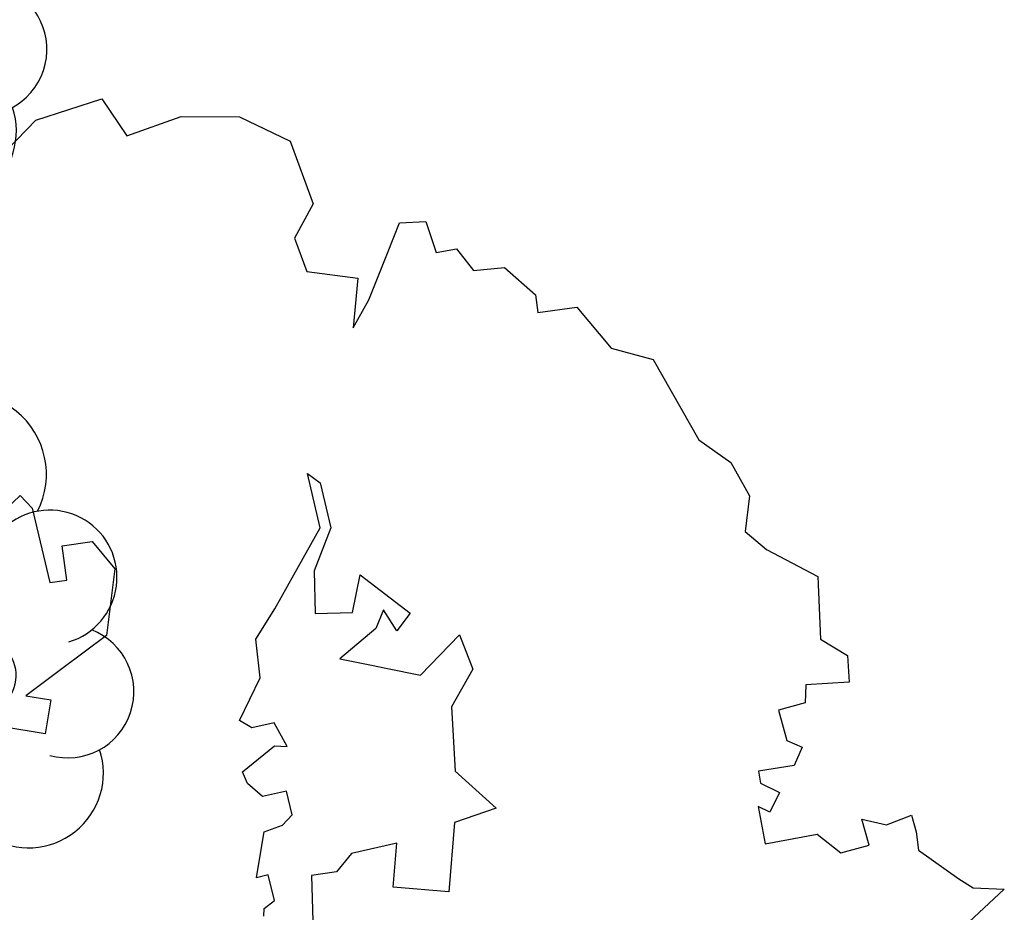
# Model space of a CAD drawing. Header units: feet. Extents: x 1377751 to 1381179, y 448542 to 452320.
# Tile 21 of 135: x 1377957 to 1377967, y 448943 to 448953. Entities that reach past the tile are written whole.
import ezdxf

# ---------------------------------------------------------------- set-up
doc = ezdxf.new("R2010")
doc.units = ezdxf.units.FT
doc.header["$MEASUREMENT"] = 0
for name, color, linetype in [('MA- HONEY LOCUST TREE', 3, 'Continuous'), ('TREE', 3, 'Continuous'), ('VG_P_Cells', 3, 'Continuous')]:
    doc.layers.add(name, color=color, linetype=linetype)

# ---------------------------------------------------------------- blocks, each defined once
blk = doc.blocks.new('HONEY LOCUST')
at = {"layer": 'MA- HONEY LOCUST TREE'}
for p, q in [((-1.543219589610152, 12.08829465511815, 17.4962923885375), (-1.484759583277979, 12.41983785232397, 17.4962923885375)), ((-1.484759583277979, 12.41983785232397, 17.4962923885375), (-1.180953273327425, 11.994430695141, 17.4962923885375)), ((-1.660649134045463, 11.94834757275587, 17.4962923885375), (-1.543219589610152, 12.08829465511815, 17.4962923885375)), ((-2.024011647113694, 11.5585081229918, 17.4962923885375), (-1.660649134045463, 11.94834757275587, 17.4962923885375)), ((-2.408186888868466, 11.53116155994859, 17.4962923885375), (-2.225874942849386, 11.5585081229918, 17.4962923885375)), ((-2.343491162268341, 11.25113757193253, 17.4962923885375), (-2.408186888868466, 11.53116155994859, 17.4962923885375)), ((-2.225874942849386, 11.5585081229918, 17.4962923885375), (-2.024011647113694, 11.5585081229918, 17.4962923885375)), ((-2.436181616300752, 10.99613520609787, 17.4962923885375), (-2.343491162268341, 11.25113757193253, 17.4962923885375)), ((-4.424899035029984, 10.80768947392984, 17.4962923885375), (-4.211260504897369, 11.07444221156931, 17.4962923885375)), ((-4.211260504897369, 11.07444221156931, 17.4962923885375), (-3.922842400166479, 11.05310176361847, 17.4962923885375)), ((-3.922842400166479, 11.05310176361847, 17.4962923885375), (-3.957390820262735, 10.58617677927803, 17.4962923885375)), ((-2.149411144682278, 11.0357358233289, 17.4962923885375), (-2.436181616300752, 10.99613520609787, 17.4962923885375)), ((-2.106280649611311, 10.72340357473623, 17.4962923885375), (-2.149411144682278, 11.0357358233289, 17.4962923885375)), ((-5.461055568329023, 10.35954865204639, 17.4962923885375), (-5.097865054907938, 10.87171081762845, 17.4962923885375)), ((-5.097865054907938, 10.87171081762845, 17.4962923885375), (-4.424899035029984, 10.80768947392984, 17.4962923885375)), ((-2.340814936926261, 10.49512104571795, 17.4962923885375), (-2.106280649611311, 10.72340357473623, 17.4962923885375)), ((-3.957390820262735, 10.58617677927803, 17.4962923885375), (-3.764209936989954, 10.55253119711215, 17.4962923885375)), ((-3.764209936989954, 10.55253119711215, 17.4962923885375), (-3.723924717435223, 10.25745615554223, 17.4962923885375)), ((-3.388091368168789, 10.30330591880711, 17.4962923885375), (-3.294246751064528, 10.45864238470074, 17.4962923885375)), ((-3.294246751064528, 10.45864238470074, 17.4962923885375), (-3.110056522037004, 10.34736611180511, 17.4962923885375)), ((-2.311146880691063, 9.926415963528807, 17.4962923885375), (-2.340814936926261, 10.49512104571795, 17.4962923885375)), ((-5.685372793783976, 10.15681725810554, 17.4962923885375), (-5.461055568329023, 10.35954865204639, 17.4962923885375)), ((-3.110056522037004, 10.34736611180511, 17.4962923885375), (-3.098245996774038, 9.958724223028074, 17.4962923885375)), ((-6.443797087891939, 10.10346900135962, 17.4962923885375), (-6.059249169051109, 10.25284927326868, 17.4962923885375)), ((-6.059249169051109, 10.25284927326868, 17.4962923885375), (-5.685372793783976, 10.15681725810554, 17.4962923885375)), ((-3.723924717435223, 10.25745615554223, 17.4962923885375), (-3.388091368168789, 10.30330591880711, 17.4962923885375)), ((-6.730738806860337, 9.790304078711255, 17.4962923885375), (-6.443797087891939, 10.10346900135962, 17.4962923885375)), ((-2.967019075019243, 9.96271210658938, 17.4962923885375), (-2.839470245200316, 10.15258808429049, 17.4962923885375)), ((-2.839470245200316, 10.15258808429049, 17.4962923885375), (-2.643662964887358, 10.02105491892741, 17.4962923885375)), ((-2.643662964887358, 10.02105491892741, 17.4962923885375), (-2.721620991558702, 9.905002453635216, 17.4962923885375)), ((-3.098245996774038, 9.958724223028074, 17.4962923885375), (-2.967019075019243, 9.96271210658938, 17.4962923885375)), ((-2.721620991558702, 9.905002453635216, 17.4962923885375), (-2.311146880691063, 9.926415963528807, 17.4962923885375)), ((-7.656610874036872, 9.418245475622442, 17.4962923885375), (-6.730738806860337, 9.790304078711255, 17.4962923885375)), ((-7.83752526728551, 8.982405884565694, 17.4962923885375), (-7.656610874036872, 9.418245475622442, 17.4962923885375)), ((-8.325713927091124, 8.67470340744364, 17.4962923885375), (-7.83752526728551, 8.982405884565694, 17.4962923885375)), ((-8.325713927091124, 8.25028659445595, 17.4962923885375), (-8.325713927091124, 8.67470340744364, 17.4962923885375)), ((-8.85202339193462, 7.958361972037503, 17.4962923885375), (-8.518245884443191, 8.25028659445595, 17.4962923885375)), ((-8.518245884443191, 8.25028659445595, 17.4962923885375), (-8.325713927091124, 8.25028659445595, 17.4962923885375)), ((-8.865253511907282, 7.62141581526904, 17.4962923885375), (-8.85202339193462, 7.958361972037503, 17.4962923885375)), ((-9.12321223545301, 7.469457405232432, 17.4962923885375), (-8.865253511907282, 7.62141581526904, 17.4962923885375)), ((-9.109931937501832, 7.24824984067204, 17.4962923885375), (-9.12321223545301, 7.469457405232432, 17.4962923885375)), ((-9.459175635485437, 7.182428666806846, 17.4962923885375), (-9.109931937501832, 7.24824984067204, 17.4962923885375)), ((-9.480785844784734, 6.898306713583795, 17.4962923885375), (-9.459175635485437, 7.182428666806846, 17.4962923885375)), ((-4.985401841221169, 6.950605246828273, 17.4962923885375), (-4.598546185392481, 7.043881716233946, 17.4962923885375)), ((-4.598546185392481, 7.043881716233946, 17.4962923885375), (-4.225020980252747, 6.76405516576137, 17.4962923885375)), ((-3.531342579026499, 6.710755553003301, 17.4962923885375), (-3.077777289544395, 7.097181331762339, 17.4962923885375)), ((-3.077777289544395, 7.097181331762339, 17.4962923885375), (-2.984399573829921, 6.630804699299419, 17.4962923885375)), ((-4.6105730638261, 6.475019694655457, 17.4962923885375), (-4.985401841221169, 6.950605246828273, 17.4962923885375)), ((-9.174986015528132, 6.725488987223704, 17.4962923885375), (-9.480785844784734, 6.898306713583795, 17.4962923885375)), ((-8.7015612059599, 6.457940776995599, 17.4962923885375), (-9.174986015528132, 6.725488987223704, 17.4962923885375)), ((-4.225020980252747, 6.76405516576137, 17.4962923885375), (-3.531342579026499, 6.710755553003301, 17.4962923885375)), ((-2.984399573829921, 6.630804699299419, 17.4962923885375), (-2.25070112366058, 6.470902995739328, 17.4962923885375)), ((-8.42429482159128, 6.252333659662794, 17.4962923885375), (-8.7015612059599, 6.457940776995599, 17.4962923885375)), ((-5.76840148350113, 5.975288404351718, 17.4962923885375), (-5.287530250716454, 6.455625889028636, 17.4962923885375)), ((-5.287530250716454, 6.455625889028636, 17.4962923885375), (-5.117753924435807, 6.285660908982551, 17.4962923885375)), ((-4.733626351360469, 6.115521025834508, 17.4962923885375), (-4.6105730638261, 6.475019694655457, 17.4962923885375)), ((-2.25070112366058, 6.470902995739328, 17.4962923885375), (-2.379087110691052, 5.881812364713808, 17.4962923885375)), ((-9.092989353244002, 5.834043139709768, 17.4962923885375), (-8.947845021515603, 6.372553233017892, 17.4962923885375)), ((-8.947845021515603, 6.372553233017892, 17.4962923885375), (-8.42429482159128, 6.252333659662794, 17.4962923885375)), ((-5.117753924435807, 6.285660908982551, 17.4962923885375), (-5.362144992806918, 6.174048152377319, 17.4962923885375)), ((-5.362144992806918, 6.174048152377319, 17.4962923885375), (-5.17145492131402, 6.066387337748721, 17.4962923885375)), ((-5.17145492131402, 6.066387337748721, 17.4962923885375), (-4.897850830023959, 5.635741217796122, 17.4962923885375)), ((-4.785301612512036, 5.964552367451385, 17.4962923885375), (-4.733626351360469, 6.115521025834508, 17.4962923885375)), ((-10.51334979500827, 5.844398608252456, 17.4962923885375), (-9.808354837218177, 5.999739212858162, 17.4962923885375)), ((-9.808354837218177, 5.999739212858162, 17.4962923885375), (-9.466220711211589, 5.751196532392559, 17.4962923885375)), ((-5.376675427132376, 5.836233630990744, 17.4962923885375), (-5.76840148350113, 5.975288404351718, 17.4962923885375)), ((-4.897850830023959, 5.635741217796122, 17.4962923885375), (-4.785301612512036, 5.964552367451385, 17.4962923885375)), ((-2.379087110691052, 5.881812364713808, 17.4962923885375), (-2.842916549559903, 5.982899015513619, 17.4962923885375)), ((-2.842916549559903, 5.982899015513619, 17.4962923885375), (-2.79763697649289, 5.48485011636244, 17.4962923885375)), ((-10.84511339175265, 5.33695491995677, 17.4962923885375), (-10.51334979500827, 5.844398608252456, 17.4962923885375)), ((-9.466220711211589, 5.751196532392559, 17.4962923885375), (-9.092989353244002, 5.834043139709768, 17.4962923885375)), ((-5.420182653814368, 5.436981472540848, 17.4962923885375), (-5.376675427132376, 5.836233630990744, 17.4962923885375)), ((-6.929133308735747, 5.552926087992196, 17.4962923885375), (-6.813057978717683, 5.677151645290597, 17.4962923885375)), ((-6.813057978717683, 5.677151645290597, 17.4962923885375), (-6.315602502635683, 5.726840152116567, 17.4962923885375)), ((-6.315602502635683, 5.726840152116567, 17.4962923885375), (-5.876184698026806, 5.486672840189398, 17.4962923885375)), ((-6.32798008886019, 5.612761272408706, 17.4962923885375), (-6.929133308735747, 5.552926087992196, 17.4962923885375)), ((-5.862710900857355, 5.26269542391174, 17.4962923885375), (-6.32798008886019, 5.612761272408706, 17.4962923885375)), ((-5.876184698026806, 5.486672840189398, 17.4962923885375), (-5.420182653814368, 5.436981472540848, 17.4962923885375)), ((-2.79763697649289, 5.48485011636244, 17.4962923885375), (-2.624219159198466, 5.298297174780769, 17.4962923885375)), ((-10.93001264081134, 4.713400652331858, 17.4962923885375), (-10.84511339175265, 5.33695491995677, 17.4962923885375)), ((-5.528933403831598, 5.011563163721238, 17.4962923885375), (-5.862710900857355, 5.26269542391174, 17.4962923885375)), ((-2.624219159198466, 5.298297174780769, 17.4962923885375), (-2.61851430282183, 5.023727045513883, 17.4962923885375)), ((-5.231406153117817, 4.764502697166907, 17.4962923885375), (-5.528933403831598, 5.011563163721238, 17.4962923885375)), ((-2.61851430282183, 5.023727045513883, 17.4962923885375), (-2.008007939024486, 4.961605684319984, 17.4962923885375)), ((-4.034216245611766, 4.948488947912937, 17.4962923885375), (-4.306816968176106, 4.84259935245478, 17.4962923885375)), ((-4.059458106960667, 4.812342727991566, 17.4962923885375), (-4.034216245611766, 4.948488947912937, 17.4962923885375)), ((-3.297192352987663, 4.903106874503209, 17.4962923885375), (-3.559694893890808, 4.877894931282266, 17.4962923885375)), ((-3.200510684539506, 4.783445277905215, 17.4962923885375), (-3.297192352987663, 4.903106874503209, 17.4962923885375)), ((-4.306816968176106, 4.84259935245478, 17.4962923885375), (-4.286627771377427, 4.595515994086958, 17.4962923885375)), ((-3.827242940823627, 4.434157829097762, 17.4962923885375), (-4.059458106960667, 4.812342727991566, 17.4962923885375)), ((-3.559694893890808, 4.877894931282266, 17.4962923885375), (-3.534215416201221, 4.61260687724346, 17.4962923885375)), ((-10.8021835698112, 4.103790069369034, 17.4962923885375), (-10.93001264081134, 4.713400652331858, 17.4962923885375)), ((-4.808780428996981, 4.756496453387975, 17.4962923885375), (-5.231406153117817, 4.764502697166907, 17.4962923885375)), ((-4.382542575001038, 4.474498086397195, 17.4962923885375), (-4.808780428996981, 4.756496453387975, 17.4962923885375)), ((-3.156354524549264, 4.579204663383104, 17.4962923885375), (-3.200510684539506, 4.783445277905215, 17.4962923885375)), ((-4.286627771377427, 4.595515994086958, 17.4962923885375), (-4.382542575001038, 4.474498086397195, 17.4962923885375)), ((-3.534215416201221, 4.61260687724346, 17.4962923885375), (-3.695995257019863, 4.469456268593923, 17.4962923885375)), ((-3.033543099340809, 4.542093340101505, 17.4962923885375), (-3.156354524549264, 4.579204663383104, 17.4962923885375)), ((-2.40605114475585, 4.592236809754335, 17.4962923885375), (-2.687166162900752, 4.562151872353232, 17.4962923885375)), ((-2.335772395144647, 4.471894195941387, 17.4962923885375), (-2.40605114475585, 4.592236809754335, 17.4962923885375)), ((-3.695995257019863, 4.469456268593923, 17.4962923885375), (-3.827242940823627, 4.434157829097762, 17.4962923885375)), ((-2.673371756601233, 4.433256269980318, 17.4962923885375), (-3.033543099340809, 4.542093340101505, 17.4962923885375)), ((-2.687166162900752, 4.562151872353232, 17.4962923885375), (-2.673371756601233, 4.433256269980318, 17.4962923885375)), ((-2.251467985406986, 4.45475430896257, 17.4962923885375), (-2.335772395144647, 4.471894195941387, 17.4962923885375)), ((-11.23277174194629, 3.888737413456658, 17.4962923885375), (-10.8021835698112, 4.103790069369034, 17.4962923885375)), ((-11.09948864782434, 3.151413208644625, 17.4962923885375), (-11.23277174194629, 3.888737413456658, 17.4962923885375)), ((-6.508747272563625, 3.152393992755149, 17.4962923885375), (-6.182376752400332, 3.35534067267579, 17.4962923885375)), ((-6.182376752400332, 3.35534067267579, 17.4962923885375), (-5.48201878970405, 3.172810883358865, 17.4962923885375)), ((-10.71010858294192, 2.658799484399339, 17.4962923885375), (-11.09948864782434, 3.151413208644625, 17.4962923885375)), ((-6.506728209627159, 2.825711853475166, 17.4962923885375), (-6.508747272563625, 3.152393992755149, 17.4962923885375)), ((-5.48201878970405, 3.172810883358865, 17.4962923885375), (-5.187666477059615, 2.645500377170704, 17.4962923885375)), ((-6.131627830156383, 2.828030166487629, 17.4962923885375), (-6.506728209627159, 2.825711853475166, 17.4962923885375)), ((-6.130466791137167, 2.640175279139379, 17.4962923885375), (-6.131627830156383, 2.828030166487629, 17.4962923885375)), ((-7.1030599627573, 2.445839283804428, 17.4962923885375), (-6.949906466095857, 2.557250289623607, 17.4962923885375)), ((-6.949906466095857, 2.557250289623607, 17.4962923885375), (-6.130466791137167, 2.640175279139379, 17.4962923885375)), ((-5.187666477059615, 2.645500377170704, 17.4962923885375), (-4.95144875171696, 2.222333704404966, 17.4962923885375)), ((-6.843799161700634, 2.089440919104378, 17.4962923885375), (-7.1030599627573, 2.445839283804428, 17.4962923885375)), ((-4.95144875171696, 2.222333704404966, 17.4962923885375), (-4.873010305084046, 2.483252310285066, 17.4962923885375)), ((-4.873010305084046, 2.483252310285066, 17.4962923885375), (-4.518290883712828, 2.3766150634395, 17.4962923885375)), ((-4.518290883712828, 2.3766150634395, 17.4962923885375), (-4.658575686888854, 1.90997001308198, 17.4962923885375))]:
    blk.add_line(p, q, dxfattribs=at)
blk = doc.blocks.new('TREE - DECIDUOUS')
at = {"color": 0, "linetype": 'ByBlock'}
for centre, radius, start, end in [((-0.0002917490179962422, 0.008784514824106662), 0.003162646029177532, 34.98921025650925, 161.4158615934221), ((0.004709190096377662, 0.008748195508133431), 0.003038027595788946, 326.8487653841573, 149.1045297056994), ((-0.005498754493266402, 0.007581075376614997), 0.003125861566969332, 24.12208138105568, 191.3991327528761), ((0.008551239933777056, 0.004224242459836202), 0.004113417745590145, 301.7076938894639, 101.8567627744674), ((-0.008791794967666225, 0.002927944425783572), 0.004041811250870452, 75.74180529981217, 215.698896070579), ((0.01012944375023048, -0.001818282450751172), 0.003361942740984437, 250.7888356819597, 67.29632392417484), ((-0.006785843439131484, -0.00610992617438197), 0.003360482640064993, 133.6927654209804, 273.815402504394), ((0.006947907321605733, -0.006734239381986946), 0.00363732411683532, 228.2385440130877, 25.32189295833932), ((-0.003675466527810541, -0.00872805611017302), 0.002978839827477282, 149.7766185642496, 324.2421169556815), ((0.001505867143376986, -0.00923485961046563), 0.00302694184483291, 182.023774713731, 19.70384588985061)]:
    blk.add_arc(centre, radius, start, end, dxfattribs=at)
blk = doc.blocks.new('Bayberry')
at = {"layer": 'VG_P_Cells'}
for p, xscale, yscale, zscale in [((-0.003410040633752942, -0.0006137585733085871, 839.961), 240, 240, 240), ((0.03836892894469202, 0.01329299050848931, 694.9186819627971), 138.9901895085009, 138.9901895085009, 138.9901895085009)]:
    blk.add_blockref('TREE - DECIDUOUS', p, dxfattribs=dict(at, xscale=xscale, yscale=yscale, zscale=zscale))
blk = doc.blocks.new('*U967')
at = {"layer": 'TREE', "rotation": 276.8144840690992}
blk.add_blockref('Bayberry', (0.02913831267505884, 0.07954292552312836, -767.4398409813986), dxfattribs=at)
blk = doc.blocks.new('*U968')
at = {"layer": 'VG_P_Cells', "color": 0, "linetype": 'ByBlock', "lineweight": -2, "transparency": 16777216}
for p in [(1.285879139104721e-15, 21), (8.572527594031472e-16, 14)]:
    blk.add_blockref('*U967', p, dxfattribs=at)

msp = doc.modelspace()

# ---------------------------------------------------------------- block references
at = {"layer": 'VG_P_Cells'}
for name, p, rotation in [('*U968', (1377951.977333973, 448966.5169850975, 776.1879871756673), 187.7149908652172), ('HONEY LOCUST', (1377955.02795567, 448940.0463989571, -8.748146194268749), 277.5930949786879)]:
    msp.add_blockref(name, p, dxfattribs=dict(at, rotation=rotation))

doc.saveas('drawing.dxf')
